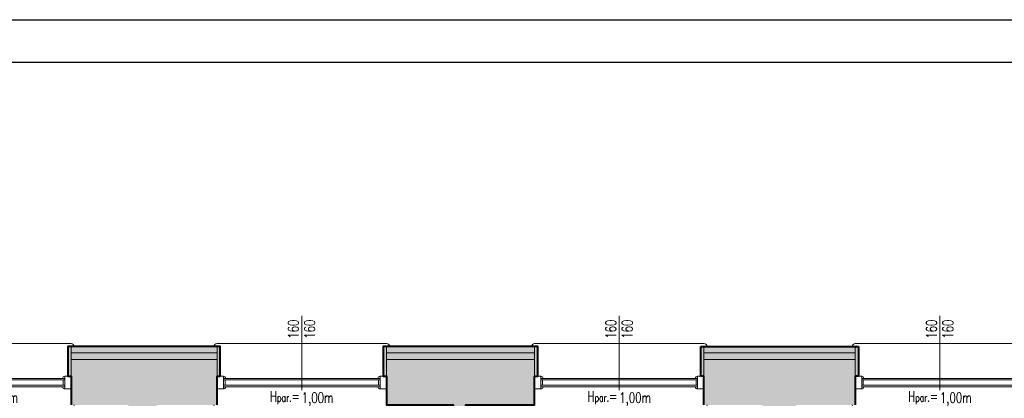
# Model space of a CAD drawing. Header units: millimetres. Extents: x 49320 to 60117, y -4209 to 20568.
# Tile 186 of 252: x 50257 to 51187, y 6507 to 6865. Entities that reach past the tile are written whole.
import ezdxf
from ezdxf.enums import TextEntityAlignment as Align

# ---------------------------------------------------------------- set-up
doc = ezdxf.new("R2010")
doc.units = ezdxf.units.MM
for name, color, linetype, lineweight in [('_HD-INWENTARYZACJA_WIDOK', 251, 'Continuous', 18), ('_HD-OCIEPLENIE', 251, 'BATTING', 0), ('_HD-OKNA', 251, 'Continuous', 0), ('_HD-OPISY', 251, 'Continuous', 0), ('_HD-SZKŁO_WIDOK', 251, 'Continuous', 18), ('_HD-TWORZYWA_SZTUCZNE_WIDOK', 251, 'Continuous', 18), ('M_Ramki do druku', 7, 'Continuous', 25), ('M_Ramki rysunków', 2, 'Continuous', 25)]:
    doc.layers.add(name, color=color, linetype=linetype, lineweight=lineweight)
doc.layers.add('_HD-KRESKOWANIE_PEŁNE', color=7, linetype='Continuous', lineweight=0, true_color=0xbfbfbf)
doc.layers.add('_HD-PRZEKRÓJ_BUDOWLANA', color=7, linetype='Continuous', lineweight=40, true_color=0x616161)
doc.layers.add('RAMKA', color=3, linetype='Continuous')
doc.styles.add('_HD_Romans', font='romans.shx', dxfattribs={"width": 0.7, "height": 18})
doc.styles.add('MCAD_TS', font='GENISO.SHX', dxfattribs={"width": 0.8})
doc.linetypes.add('BATTING', pattern='A,0.00254,-2.54,[134,ltypeshp.shx,S=2.54,R=0,X=-2.54,Y=0],-5.08,[134,ltypeshp.shx,S=2.54,R=180,X=2.54,Y=0],-2.54', length=10.16254)

# ---------------------------------------------------------------- blocks, each defined once
blk = doc.blocks.new('*U10')
at = {"layer": '_HD-OPISY'}
for p, q in [((80, -13), (80, 13.24)), ((80, -57), (80, -13))]:
    blk.add_line(p, q, dxfattribs=at)
at = {"layer": '_HD-SZKŁO_WIDOK'}
for p, q in [((154, 10), (6, 10)), ((154, 8.5), (6, 8.5)), ((154, 3.5), (6, 3.5)), ((154, 2), (6, 2))]:
    blk.add_line(p, q, dxfattribs=at)
at = {"layer": '_HD-TWORZYWA_SZTUCZNE_WIDOK'}
for p, q in [((0, 30), (80, 30)), ((80, 30), (160, 30)), ((0, 12), (6, 12)), ((6, 12), (6, 0)), ((160, 12), (154, 12)), ((154, 12), (154, 0)), ((0, 0), (6, 0)), ((7.5, 8.5), (7.5, 3.5)), ((152.5, 8.5), (152.5, 3.5)), ((160, 0), (154, 0)), ((0, -31), (80, -31)), ((160, -31), (80, -31))]:
    blk.add_line(p, q, dxfattribs=at)
for centre, radius, start, end in [((0, 27), 3, 90, 180), ((160, 27), 3, 0, 90), ((6, 10), 2, 0, 90), ((154, 10), 2, 90, 180), ((6, 2), 2, 270, 0), ((154, 2), 2, 180, 270), ((0, -28), 3, 180, 270), ((160, -28), 3, 270, 0)]:
    blk.add_arc(centre, radius, start, end, dxfattribs=at)
at = {"layer": '_HD-OPISY', "insert": (110, 20.24), "char_height": 10, "width": 33.4799, "attachment_point": 4, "rotation": 180, "style": '_HD_Romans'}
blk.add_mtext('\\pxql;H{\\H0.75x;par.}=', dxfattribs=at)
at = {"layer": '_HD-OPISY', "style": '_HD_Romans', "width": 0.7}
blk.add_attdef('PARAPET', text='', height=10, rotation=180, dxfattribs=at).set_placement((80, 20.24), align=Align.MIDDLE_LEFT)
blk.add_attdef('WYSOKOŚĆ', text='', height=10, rotation=270, dxfattribs=at).set_placement((77.5, -44.5), align=Align.TOP_CENTER)
blk.add_attdef('SZEROKOŚĆ', text='', height=10, rotation=270, dxfattribs=at).set_placement((80, -44.5), align=Align.BOTTOM_CENTER)
blk = doc.blocks.new('*U554')
at = {"layer": 'M_Ramki rysunków', "color": 0, "linetype": 'ByBlock', "lineweight": -2}
blk.add_lwpolyline([(20, 4), (20, 293), (506, 293), (506, 4)], close=True, dxfattribs=at)
at = {"layer": 'M_Ramki do druku', "style": 'MCAD_TS', "width": 0.8}
for tag, p in [('KOMENTARZ', (11.543, 30.569)), ('RYSUNEK', (15.279, 30.569)), ('DATA', (19.016, 30.569))]:
    blk.add_attdef(tag, p, '', height=2, rotation=90, dxfattribs=at)

msp = doc.modelspace()

# ---------------------------------------------------------------- hatches: boundary and pattern name
at = {"layer": '_HD-KRESKOWANIE_PEŁNE', "ltscale": 1.5, "transparency": 33554687}
h = msp.add_hatch(color=256, dxfattribs=at)
h.dxf.hatch_style = 1
h.paths.add_polyline_path([(50443.58, 6501.3), (50386.58, 6501.3), (50386.58, 6342.3), (50392.58, 6342.3), (50392.58, 6114.3), (50386.58, 6114.3), (50386.58, 5889.3), (50417.58, 5889.3), (50417.58, 5861.3), (50488.58, 5861.3), (50488.58, 5849.3), (50398.58, 5849.3), (50398.58, 5846.3), (50349.58, 5846.3), (50349.58, 5849.3), (50258.58, 5849.3), (50258.58, 5889.3), (50359.58, 5889.3), (50359.58, 6114.3), (50353.58, 6114.3), (50353.58, 6342.3), (50359.58, 6342.3), (50359.58, 6501.3), (50305.58, 6501.3), (50305.58, 6556.3), (50443.58, 6556.3)])
at = {"layer": '_HD-KRESKOWANIE_PEŁNE', "transparency": 33554687}
h = msp.add_hatch(color=256, dxfattribs=at)
h.dxf.hatch_style = 1
h.paths.add_polyline_path([(50302.58, 6528.3), (50305.58, 6528.3), (50305.58, 6556.3), (50302.58, 6556.3)])
h = msp.add_hatch(color=256, dxfattribs=at)
h.dxf.hatch_style = 1
h.paths.add_polyline_path([(50305.58, 6544.3), (50443.58, 6544.3), (50443.58, 6556.3), (50305.58, 6556.3)])
h = msp.add_hatch(color=256, dxfattribs=at)
h.dxf.hatch_style = 1
h.paths.add_polyline_path([(50443.58, 6528.3), (50446.58, 6528.3), (50446.58, 6556.3), (50443.58, 6556.3)])
at = {"layer": '_HD-KRESKOWANIE_PEŁNE', "ltscale": 1.5, "transparency": 33554687}
h = msp.add_hatch(color=256, dxfattribs=at)
h.dxf.hatch_style = 1
h.paths.add_polyline_path([(50743.58, 6501.3), (50678.58, 6501.3), (50678.58, 5889.3), (50709.58, 5889.3), (50709.58, 5861.3), (50762.58, 5861.3), (50762.58, 5849.3), (50580.58, 5849.3), (50580.58, 5861.3), (50618.58, 5861.3), (50618.58, 5889.3), (50666.58, 5889.3), (50666.58, 6501.3), (50603.58, 6501.3), (50603.58, 6556.3), (50743.58, 6556.3)])
at = {"layer": '_HD-KRESKOWANIE_PEŁNE', "transparency": 33554687}
h = msp.add_hatch(color=256, dxfattribs=at)
h.dxf.hatch_style = 1
h.paths.add_polyline_path([(50600.58, 6528.3), (50603.58, 6528.3), (50603.58, 6556.3), (50600.58, 6556.3)])
h = msp.add_hatch(color=256, dxfattribs=at)
h.dxf.hatch_style = 1
h.paths.add_polyline_path([(50603.58, 6544.3), (50743.58, 6544.3), (50743.58, 6556.3), (50603.58, 6556.3)])
h = msp.add_hatch(color=256, dxfattribs=at)
h.dxf.hatch_style = 1
h.paths.add_polyline_path([(50743.58, 6528.3), (50746.58, 6528.3), (50746.58, 6556.3), (50743.58, 6556.3)])
at = {"layer": '_HD-KRESKOWANIE_PEŁNE', "ltscale": 1.5, "transparency": 33554687}
h = msp.add_hatch(color=256, dxfattribs=at)
h.dxf.hatch_style = 1
h.paths.add_polyline_path([(50903.58, 6501.3), (50903.58, 6556.3), (51046.58, 6556.3), (51046.58, 6501.3), (50990.58, 6501.3), (50990.58, 6366.3), (50997.58, 6366.3), (50997.58, 6186.3), (50990.58, 6186.3), (50990.58, 6152.3), (50992.58, 6152.3), (50992.58, 6144.3), (50992.58, 6020.3), (50992.58, 5974.3), (50992.58, 5892.3), (51105.58, 5892.3), (51105.58, 5849.3), (50999.58, 5849.3), (50999.58, 5845.3), (50950.58, 5845.3), (50950.58, 5849.3), (50854.58, 5849.3), (50854.58, 5892.3), (50955.58, 5892.3), (50955.58, 6128.3), (50955.58, 6136.3), (50958.58, 6136.3), (50958.58, 6186.3), (50951.58, 6186.3), (50951.58, 6366.3), (50958.58, 6366.3), (50958.58, 6501.3)])
at = {"layer": '_HD-KRESKOWANIE_PEŁNE', "transparency": 33554687}
h = msp.add_hatch(color=256, dxfattribs=at)
h.dxf.hatch_style = 1
h.paths.add_polyline_path([(50900.58, 6528.3), (50903.58, 6528.3), (50903.58, 6556.3), (50900.58, 6556.3)])
h = msp.add_hatch(color=256, dxfattribs=at)
h.dxf.hatch_style = 1
h.paths.add_polyline_path([(50903.58, 6544.3), (51046.58, 6544.3), (51046.58, 6556.3), (50903.58, 6556.3)])
h = msp.add_hatch(color=256, dxfattribs=at)
h.dxf.hatch_style = 1
h.paths.add_polyline_path([(51046.58, 6528.3), (51049.58, 6528.3), (51049.58, 6556.3), (51046.58, 6556.3)])

# ---------------------------------------------------------------- linework, layer by layer
at = {"layer": '_HD-INWENTARYZACJA_WIDOK', "ltscale": 1.5}
msp.add_lwpolyline([(50305.58, 6501.3), (50305.58, 6556.3), (50443.58, 6556.3), (50443.58, 6501.3)], dxfattribs=at)
msp.add_lwpolyline([(50743.58, 6501.3), (50678.58, 6501.3), (50678.58, 5889.3), (50709.58, 5889.3), (50709.58, 5861.3), (50762.58, 5861.3), (50762.58, 5849.3), (50580.58, 5849.3), (50580.58, 5861.3), (50618.58, 5861.3), (50618.58, 5889.3), (50666.58, 5889.3), (50666.58, 6501.3), (50603.58, 6501.3), (50603.58, 6556.3), (50743.58, 6556.3)], close=True, dxfattribs=at)
at = {"layer": '_HD-OCIEPLENIE', "ltscale": 0.58}
for points in [[(50305.58, 6550.3), (50443.58, 6550.3)], [(50603.58, 6550.3), (50743.58, 6550.3)], [(50903.58, 6550.3), (51046.58, 6550.3)]]:
    msp.add_lwpolyline(points, dxfattribs=at)
at = {"layer": '_HD-PRZEKRÓJ_BUDOWLANA', "ltscale": 1.5}
for p, q in [((50900.58, 6528.3), (50900.58, 6556.3)), ((50900.58, 6556.3), (51049.58, 6556.3)), ((51049.58, 6556.3), (51049.58, 6528.3)), ((50903.58, 6528.3), (50900.58, 6528.3)), ((50903.58, 6501.3), (50903.58, 6528.3)), ((51049.58, 6528.3), (51046.58, 6528.3)), ((51046.58, 6528.3), (51046.58, 6501.3))]:
    msp.add_line(p, q, dxfattribs=at)
msp.add_lwpolyline([(50443.58, 6501.3), (50443.58, 6528.3), (50446.58, 6528.3), (50446.58, 6556.3), (50302.58, 6556.3), (50302.58, 6528.3), (50305.58, 6528.3), (50305.58, 6501.3)], dxfattribs=at)
msp.add_lwpolyline([(50618.58, 5889.3), (50618.58, 5861.3), (50580.58, 5861.3), (50580.58, 5849.3), (50762.58, 5849.3), (50762.58, 5861.3), (50709.58, 5861.3), (50709.58, 5889.3), (50678.58, 5889.3), (50678.58, 6501.3), (50743.58, 6501.3), (50743.58, 6528.3), (50746.58, 6528.3), (50746.58, 6556.3), (50600.58, 6556.3), (50600.58, 6528.3), (50603.58, 6528.3), (50603.58, 6501.3), (50666.58, 6501.3), (50666.58, 5889.3)], close=True, dxfattribs=at)
at = {"layer": '_HD-TWORZYWA_SZTUCZNE_WIDOK'}
for points in [[(50302.58, 6528.3), (50305.58, 6528.3), (50305.58, 6556.3), (50302.58, 6556.3)], [(50305.58, 6544.3), (50443.58, 6544.3), (50443.58, 6556.3), (50305.58, 6556.3)], [(50443.58, 6528.3), (50446.58, 6528.3), (50446.58, 6556.3), (50443.58, 6556.3)], [(50600.58, 6528.3), (50603.58, 6528.3), (50603.58, 6556.3), (50600.58, 6556.3)], [(50603.58, 6544.3), (50743.58, 6544.3), (50743.58, 6556.3), (50603.58, 6556.3)], [(50743.58, 6528.3), (50746.58, 6528.3), (50746.58, 6556.3), (50743.58, 6556.3)], [(50900.58, 6528.3), (50903.58, 6528.3), (50903.58, 6556.3), (50900.58, 6556.3)], [(50903.58, 6544.3), (51046.58, 6544.3), (51046.58, 6556.3), (50903.58, 6556.3)], [(51046.58, 6528.3), (51049.58, 6528.3), (51049.58, 6556.3), (51046.58, 6556.3)]]:
    msp.add_lwpolyline(points, close=True, dxfattribs=at)
at = {"layer": 'RAMKA', "color": 0, "ltscale": 0.8}
msp.add_lwpolyline([(49320.41, 6865.13), (54420.41, 6865.13), (54420.41, 3895.13), (49320.41, 3895.13)], close=True, dxfattribs=at)

# ---------------------------------------------------------------- block references
at = {"color": 0, "xscale": 10, "yscale": 10, "zscale": 10}
msp.add_blockref('*U554', (49320.41, 3895.13), dxfattribs=at)
at = {"layer": '_HD-OKNA', "rotation": 180}
for p in [(50305.58, 6528.3), (50603.58, 6528.3), (50903.58, 6528.3), (51206.58, 6528.3)]:
    msp.add_blockref('*U10', p, dxfattribs=at).add_auto_attribs({'SZEROKOŚĆ': '160', 'WYSOKOŚĆ': '160', 'PARAPET': '1,00m'})

doc.saveas('drawing.dxf')
